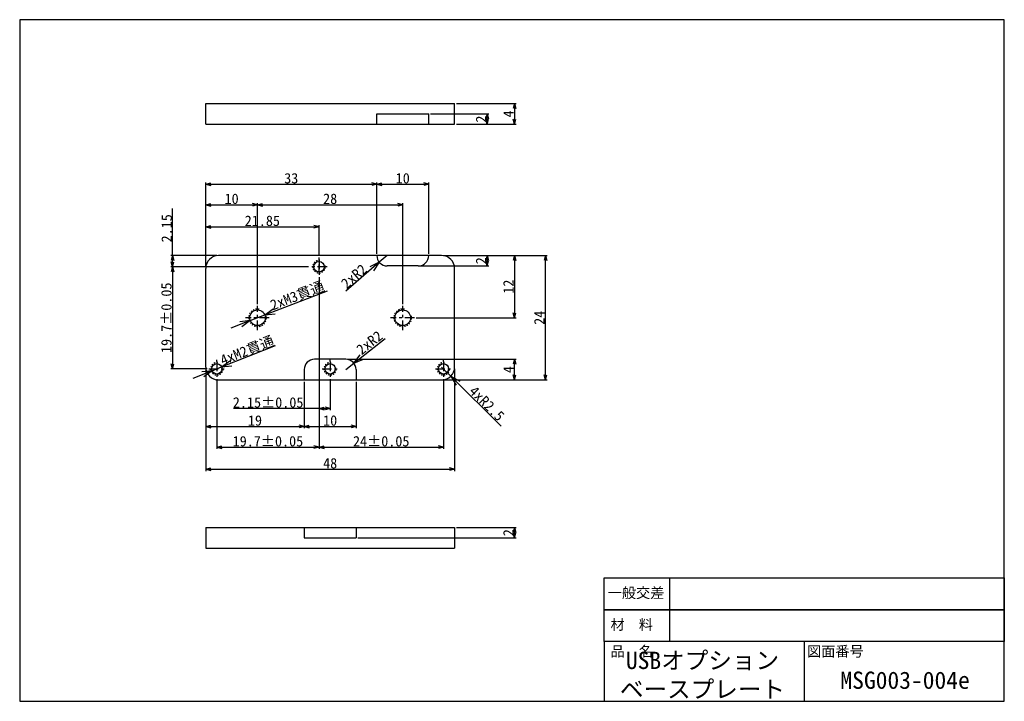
# Model space of a CAD drawing. Extents: x 4 to 194, y 5 to 136.
import ezdxf
from ezdxf.enums import TextEntityAlignment as Align

# ---------------------------------------------------------------- set-up
doc = ezdxf.new("R2010")
doc.units = 0
doc.linetypes.add('DASHDOT', pattern=[3.4999999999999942, 1.84210526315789, -0.552631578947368, 0.552631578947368, -0.552631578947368])
doc.linetypes.add('DOT', pattern=[0.5, 0.25, -0.25])
doc.layers.add('画層0', color=250, linetype='CONTINUOUS')
doc.layers.add('画層1', color=5, linetype='CONTINUOUS')
doc.styles.add('Font_0', font='MS Gothic.ttf')

msp = doc.modelspace()

# ---------------------------------------------------------------- linework, layer by layer
at = {"layer": '画層0', "linetype": 'CONTINUOUS'}
for p, q in [((39.8597824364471, 120), (87.8597824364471, 120)), ((39.8597824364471, 116), (39.8597824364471, 120)), ((87.8597824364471, 116), (87.8597824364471, 120.002603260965)), ((72.8597824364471, 118), (82.8597824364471, 118)), ((72.8597824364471, 116), (72.8597824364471, 118)), ((82.8597824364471, 116), (82.8597824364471, 118)), ((39.8597824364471, 116), (87.8597824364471, 116)), ((85.3597824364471, 90.6718807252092), (42.3597824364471, 90.6718807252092)), ((61.7097824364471, 89.9083983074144), (61.7097824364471, 90.2832073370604)), ((39.8597824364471, 69.1718807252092), (39.8597824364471, 88.1718807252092)), ((80.8597824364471, 88.6718807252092), (74.8597824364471, 88.6718807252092)), ((87.8597824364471, 69.1718807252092), (87.8597824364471, 88.1718807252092)), ((42.0097824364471, 70.2083983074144), (42.0097824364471, 70.5832073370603)), ((66.8597824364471, 70.6718807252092), (60.8597824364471, 70.6718807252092)), ((63.8597824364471, 70.2083983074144), (63.8597824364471, 70.5832073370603)), ((85.7097824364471, 70.2083983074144), (85.7097824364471, 70.5832073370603)), ((58.8597824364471, 68.6718807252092), (58.8597824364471, 66.6718807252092)), ((68.8597824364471, 68.6718807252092), (68.8597824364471, 66.6718807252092)), ((42.3597824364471, 66.6718807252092), (85.3597824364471, 66.6718807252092)), ((39.8597824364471, 38.2087345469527), (39.8597824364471, 34.2087345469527)), ((39.8597824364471, 38.2087345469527), (87.8597824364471, 38.2087345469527)), ((58.8597824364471, 38.2087345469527), (58.8597824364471, 36.2087345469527)), ((68.8597824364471, 38.2087345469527), (68.8597824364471, 36.2087345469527)), ((87.8597824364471, 38.2087345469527), (87.8597824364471, 34.2087345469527)), ((58.8597824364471, 36.2087345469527), (68.8597824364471, 36.2087345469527)), ((39.8597824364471, 34.2087345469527), (87.8597824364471, 34.2087345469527)), ((129.286859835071, 28.4706770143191), (129.286859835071, 16.1698988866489)), ((155.283037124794, 16.2247978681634), (155.283037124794, 4.67854968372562))]:
    msp.add_line(p, q, dxfattribs=at)
at = {"layer": '画層0', "linetype": 'DASHDOT'}
for p, q in [((61.7097824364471, 87.1353631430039), (61.7097824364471, 90.1749743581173)), ((61.7097824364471, 89.9083983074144), (61.7097824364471, 86.8687870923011)), ((63.2728331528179, 88.5218807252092), (60.0249491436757, 88.5218807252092)), ((49.8597824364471, 76.311232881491), (49.8597824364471, 80.9718868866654)), ((77.8597824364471, 76.311232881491), (77.8597824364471, 80.9718868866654)), ((52.1034986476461, 78.6718807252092), (47.512574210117, 78.6718807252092)), ((80.1034986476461, 78.6718807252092), (75.512574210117, 78.6718807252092)), ((40.4467317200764, 68.8218807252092), (43.6946157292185, 68.8218807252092)), ((42.0097824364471, 70.2083983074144), (42.0097824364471, 67.1687870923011)), ((62.2967317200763, 68.8218807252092), (65.5446157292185, 68.8218807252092)), ((63.8597824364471, 70.2083983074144), (63.8597824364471, 67.1687870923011)), ((84.1467317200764, 68.8218807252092), (87.3946157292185, 68.8218807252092)), ((85.7097824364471, 70.2083983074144), (85.7097824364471, 67.1687870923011))]:
    msp.add_line(p, q, dxfattribs=at)
at = {"layer": '画層0', "linetype": 'CONTINUOUS'}
for points in [[(3.99317501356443, 4.67854968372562), (193.859164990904, 4.67854968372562), (193.859164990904, 136.178986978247), (3.99317501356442, 136.178986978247)], [(116.706909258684, 28.4706770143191), (193.859164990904, 28.4706770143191), (193.859164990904, 22.3477374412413), (116.706909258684, 22.3477374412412)], [(116.706909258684, 22.3477374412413), (193.859164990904, 22.3477374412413), (193.859164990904, 16.2247978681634), (116.706909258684, 16.2247978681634)], [(193.859164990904, 16.2247978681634), (116.706909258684, 16.2247978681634), (116.706909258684, 4.67854968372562), (193.859164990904, 4.67854968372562)]]:
    msp.add_lwpolyline(points, close=True, dxfattribs=at)
for centre, radius in [((61.7097824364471, 88.5218807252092), 1), ((49.8597824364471, 78.6718807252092), 1.5), ((77.8597824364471, 78.6718807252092), 1.5), ((42.0097824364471, 68.8218807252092), 1), ((63.8597824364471, 68.8218807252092), 1), ((85.7097824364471, 68.8218807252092), 1)]:
    msp.add_circle(centre, radius, dxfattribs=at)
for centre, radius, start, end in [((42.3597824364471, 88.1718807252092), 2.5, 90, 180), ((74.8597824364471, 90.6718807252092), 2, 180, -90), ((80.8597824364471, 90.6718807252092), 2, -90, 0), ((85.3597824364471, 88.1718807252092), 2.5, 0, 90), ((60.8597824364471, 68.6718807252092), 2, 90, 180), ((66.8597824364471, 68.6718807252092), 2, 0, 90), ((42.3597824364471, 69.1718807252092), 2.5, 180, -90), ((85.3597824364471, 69.1718807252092), 2.5, -90, 0)]:
    msp.add_arc(centre, radius, start, end, dxfattribs=at)
at = {"layer": '画層0', "linetype": 'DOT'}
for centre, radius, start, end in [((61.7097824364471, 88.5218807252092), 1.20000000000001, 81.5858697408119, 10.2365877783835), ((49.8597824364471, 78.6718807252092), 1.7, 78.5444400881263, 11.8489862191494), ((77.8597824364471, 78.6718807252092), 1.7, 78.5444400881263, 11.8489862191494), ((42.0097824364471, 68.8218807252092), 1.20000000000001, 81.5858697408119, 10.2365877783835), ((42.0097824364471, 68.8218807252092), 1.20000000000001, 81.5858697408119, 10.2365877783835), ((63.8597824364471, 68.8218807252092), 1.20000000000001, 81.5858697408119, 10.2365877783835), ((85.7097824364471, 68.8218807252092), 1.20000000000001, 81.5858697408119, 10.2365877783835)]:
    msp.add_arc(centre, radius, start, end, dxfattribs=at)
at = {"layer": '画層1', "linetype": 'CONTINUOUS'}
for p, q in [((88.1931157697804, 120), (99.7313873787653, 120)), ((99.3980540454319, 120), (99.1392350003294, 119.034074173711)), ((99.3980540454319, 120), (99.3980540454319, 116)), ((99.3980540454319, 120), (99.6568730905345, 119.034074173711)), ((83.1931157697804, 118), (94.4488006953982, 118)), ((94.1154673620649, 118), (93.8566483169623, 117.034074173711)), ((94.1154673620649, 116), (94.1154673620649, 118)), ((94.1154673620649, 118), (94.3742864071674, 117.034074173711)), ((88.1931157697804, 116), (94.4488006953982, 116)), ((88.1931157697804, 116), (99.7313873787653, 116)), ((94.1154673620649, 116), (93.8566483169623, 116.965925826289)), ((94.1154673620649, 116), (94.3742864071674, 116.965925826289)), ((99.3980540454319, 116), (99.1392350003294, 116.965925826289)), ((99.3980540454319, 116), (99.6568730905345, 116.965925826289)), ((39.8597824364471, 89.1885473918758), (39.8597824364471, 104.757347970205)), ((39.8597824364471, 104.424014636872), (40.8257082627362, 104.682833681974)), ((72.8597824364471, 104.424014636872), (71.893856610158, 104.682833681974)), ((72.8597824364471, 91.0052140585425), (72.8597824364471, 104.757347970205)), ((72.8597824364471, 91.0052140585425), (72.8597824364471, 104.757347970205)), ((72.8597824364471, 104.424014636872), (73.8257082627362, 104.682833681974)), ((82.8597824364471, 104.424014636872), (81.893856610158, 104.682833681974)), ((82.8597824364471, 91.0052140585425), (82.8597824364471, 104.757347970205)), ((39.8597824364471, 104.424014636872), (72.8597824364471, 104.424014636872)), ((39.8597824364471, 104.424014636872), (40.8257082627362, 104.165195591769)), ((72.8597824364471, 104.424014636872), (71.893856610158, 104.165195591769)), ((72.8597824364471, 104.424014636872), (82.8597824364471, 104.424014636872)), ((72.8597824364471, 104.424014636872), (73.8257082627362, 104.165195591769)), ((82.8597824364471, 104.424014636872), (81.893856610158, 104.165195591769)), ((39.8597824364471, 88.8552140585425), (39.8597824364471, 100.8005301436)), ((39.8597824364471, 100.467196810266), (40.8257082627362, 100.726015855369)), ((49.8597824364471, 100.467196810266), (48.893856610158, 100.726015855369)), ((49.8597824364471, 81.3052202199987), (49.8597824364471, 100.8005301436)), ((49.8597824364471, 81.3052202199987), (49.8597824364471, 100.8005301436)), ((49.8597824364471, 100.467196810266), (50.8257082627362, 100.726015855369)), ((77.8597824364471, 100.467196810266), (76.893856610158, 100.726015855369)), ((77.8597824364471, 81.3052202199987), (77.8597824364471, 100.8005301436)), ((33.4436272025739, 90.6718807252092), (33.4436272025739, 99.7383786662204)), ((39.8597824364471, 100.467196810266), (49.8597824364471, 100.467196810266)), ((39.8597824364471, 100.467196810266), (40.8257082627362, 100.208377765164)), ((49.8597824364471, 100.467196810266), (48.893856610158, 100.208377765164)), ((49.8597824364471, 100.467196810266), (77.8597824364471, 100.467196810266)), ((49.8597824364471, 100.467196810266), (50.8257082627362, 100.208377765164)), ((77.8597824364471, 100.467196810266), (76.893856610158, 100.208377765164)), ((39.8597824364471, 88.5052140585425), (39.8597824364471, 96.5494381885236)), ((39.8597824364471, 96.2161048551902), (40.8257082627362, 96.4749239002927)), ((39.8597824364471, 96.2161048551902), (61.7097824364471, 96.2161048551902)), ((39.8597824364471, 96.2161048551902), (40.8257082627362, 95.9572858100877)), ((61.7097824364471, 96.2161048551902), (60.743856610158, 96.4749239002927)), ((61.7097824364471, 96.2161048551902), (60.743856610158, 95.9572858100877)), ((61.7097824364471, 90.6165406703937), (61.7097824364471, 96.5494381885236)), ((42.0264491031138, 90.6718807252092), (33.1102938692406, 90.6718807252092)), ((33.4436272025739, 90.6718807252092), (33.1848081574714, 89.7059548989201)), ((33.4436272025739, 88.5218807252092), (33.1848081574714, 89.4878065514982)), ((33.4436272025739, 88.5218807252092), (33.4436272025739, 90.6718807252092)), ((33.4436272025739, 90.6718807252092), (33.7024462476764, 89.7059548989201)), ((33.4436272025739, 88.5218807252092), (33.7024462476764, 89.4878065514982)), ((73.3435647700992, 89.367624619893), (66.8688029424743, 83.7980102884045)), ((73.3435647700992, 89.367624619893), (71.5414446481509, 88.5002359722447)), ((73.3435647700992, 89.367624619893), (72.216577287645, 87.7153839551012)), ((74.8597824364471, 90.6718807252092), (73.3435647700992, 89.367624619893)), ((85.6931157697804, 90.6718807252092), (94.4488006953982, 90.6718807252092)), ((85.6931157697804, 90.6718807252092), (105.700024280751, 90.6718807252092)), ((86.0264491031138, 90.6718807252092), (99.7313873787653, 90.6718807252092)), ((94.1154673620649, 90.6718807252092), (93.8566483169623, 89.7059548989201)), ((94.1154673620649, 88.6718807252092), (93.8566483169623, 89.6378065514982)), ((94.1154673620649, 90.6718807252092), (94.1154673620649, 88.6718807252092)), ((94.1154673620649, 90.6718807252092), (94.3742864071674, 89.7059548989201)), ((94.1154673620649, 88.6718807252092), (94.3742864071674, 89.6378065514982)), ((99.3980540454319, 90.6718807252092), (99.1392350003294, 89.7059548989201)), ((99.3980540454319, 90.6718807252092), (99.3980540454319, 78.6718807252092)), ((99.3980540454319, 90.6718807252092), (99.6568730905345, 89.7059548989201)), ((105.366690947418, 90.6718807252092), (105.107871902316, 89.7059548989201)), ((105.366690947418, 66.6718807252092), (105.366690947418, 90.6718807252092)), ((105.366690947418, 90.6718807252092), (105.625509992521, 89.7059548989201)), ((59.6916158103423, 88.5218807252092), (33.1102938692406, 88.5218807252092)), ((59.6916158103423, 88.5218807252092), (33.1102938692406, 88.5218807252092)), ((33.4436272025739, 88.5218807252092), (33.1848081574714, 87.5559548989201)), ((33.4436272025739, 88.5218807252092), (33.4436272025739, 68.8218807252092)), ((33.4436272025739, 88.5218807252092), (33.7024462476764, 87.5559548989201)), ((81.1931157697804, 88.6718807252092), (94.4488006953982, 88.6718807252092)), ((61.7097824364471, 86.5354537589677), (61.7097824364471, 60.8385091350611)), ((61.7097824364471, 86.5354537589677), (61.7097824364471, 53.3602345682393)), ((61.7097824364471, 86.5354537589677), (61.7097824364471, 53.3602345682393)), ((51.2588858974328, 79.2127222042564), (63.3736418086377, 83.8958372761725)), ((51.2588858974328, 79.2127222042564), (52.8741526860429, 80.3920920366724)), ((48.4606789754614, 78.131039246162), (44.729736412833, 76.6887953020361)), ((48.4606789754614, 78.131039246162), (46.4721319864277, 77.9173084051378)), ((48.4606789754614, 78.131039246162), (46.8454121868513, 76.9516694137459)), ((48.4606789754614, 78.131039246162), (51.2588858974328, 79.2127222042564)), ((51.2588858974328, 79.2127222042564), (53.2474328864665, 79.4264530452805)), ((80.4368319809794, 78.6718807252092), (99.7313873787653, 78.6718807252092)), ((99.3980540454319, 78.6718807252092), (99.1392350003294, 79.6378065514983)), ((99.3980540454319, 78.6718807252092), (99.6568730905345, 79.6378065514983)), ((68.4331679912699, 69.9065701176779), (74.4851390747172, 74.6557585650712)), ((42.938766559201, 69.1920003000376), (53.3333333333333, 73.3333333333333)), ((42.938766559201, 69.1920003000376), (44.5418380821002, 70.3878939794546)), ((67.1931157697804, 70.6718807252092), (99.7313873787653, 70.6718807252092)), ((68.4331679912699, 69.9065701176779), (69.6333806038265, 71.506410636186)), ((68.4331679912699, 69.9065701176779), (70.2725028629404, 70.6919663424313)), ((99.3980540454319, 70.6718807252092), (99.1392350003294, 69.7059548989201)), ((99.3980540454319, 66.6718807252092), (99.3980540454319, 70.6718807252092)), ((99.3980540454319, 70.6718807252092), (99.6568730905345, 69.7059548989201)), ((40.113398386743, 68.8218807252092), (33.1102938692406, 68.8218807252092)), ((33.4436272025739, 68.8218807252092), (33.1848081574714, 69.7878065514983)), ((33.4436272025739, 68.8218807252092), (33.7024462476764, 69.7878065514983)), ((41.0807983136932, 68.4517611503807), (37.3648618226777, 66.9712828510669)), ((41.0807983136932, 68.4517611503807), (39.0945508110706, 68.21762260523)), ((41.0807983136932, 68.4517611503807), (39.477726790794, 67.2558674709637)), ((39.8597824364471, 68.8385473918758), (39.8597824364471, 57.3531919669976)), ((39.8597824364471, 68.8385473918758), (39.8597824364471, 49.1078571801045)), ((41.0807983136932, 68.4517611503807), (42.938766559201, 69.1920003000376)), ((42.938766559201, 69.1920003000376), (44.9250140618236, 69.4261388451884)), ((66.8597824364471, 68.6718807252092), (68.4331679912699, 69.9065701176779)), ((85.3597824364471, 69.1718807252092), (87.1335019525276, 67.4100864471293)), ((87.8597824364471, 68.8385473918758), (87.8597824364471, 49.1078571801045)), ((42.0097824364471, 66.8354537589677), (42.0097824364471, 53.3602345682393)), ((63.8597824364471, 66.8354537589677), (63.8597824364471, 60.8385091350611)), ((85.6931157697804, 66.6718807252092), (99.7313873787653, 66.6718807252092)), ((85.6931157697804, 66.6718807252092), (105.700024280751, 66.6718807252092)), ((85.7097824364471, 66.8354537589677), (85.7097824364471, 53.3602345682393)), ((87.1335019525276, 67.4100864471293), (88.8689158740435, 66.4159342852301)), ((87.1335019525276, 67.4100864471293), (88.1393384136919, 65.6814184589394)), ((87.1335019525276, 67.4100864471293), (96.8506751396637, 57.758244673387)), ((99.3980540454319, 66.6718807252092), (99.1392350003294, 67.6378065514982)), ((99.3980540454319, 66.6718807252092), (99.6568730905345, 67.6378065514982)), ((105.366690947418, 66.6718807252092), (105.107871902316, 67.6378065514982)), ((105.366690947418, 66.6718807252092), (105.625509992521, 67.6378065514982)), ((58.8597824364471, 66.3385473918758), (58.8597824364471, 57.3531919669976)), ((58.8597824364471, 66.3385473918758), (58.8597824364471, 57.3531919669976)), ((68.8597824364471, 66.3385473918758), (68.8597824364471, 57.3531919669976)), ((61.7097824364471, 61.1718424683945), (45.1957257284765, 61.1718424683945)), ((61.7097824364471, 61.1718424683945), (62.6757082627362, 61.430661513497)), ((61.7097824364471, 61.1718424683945), (63.8597824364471, 61.1718424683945)), ((61.7097824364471, 61.1718424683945), (62.6757082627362, 60.913023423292)), ((63.8597824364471, 61.1718424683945), (62.893856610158, 61.430661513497)), ((63.8597824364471, 61.1718424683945), (62.893856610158, 60.913023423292)), ((39.8597824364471, 57.6865253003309), (40.8257082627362, 57.9453443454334)), ((39.8597824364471, 57.6865253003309), (58.8597824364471, 57.6865253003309)), ((39.8597824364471, 57.6865253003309), (40.8257082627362, 57.4277062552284)), ((58.8597824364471, 57.6865253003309), (57.893856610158, 57.9453443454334)), ((58.8597824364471, 57.6865253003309), (57.893856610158, 57.4277062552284)), ((58.8597824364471, 57.6865253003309), (59.8257082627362, 57.9453443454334)), ((58.8597824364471, 57.6865253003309), (68.8597824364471, 57.6865253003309)), ((58.8597824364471, 57.6865253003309), (59.8257082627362, 57.4277062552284)), ((68.8597824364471, 57.6865253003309), (67.893856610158, 57.9453443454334)), ((68.8597824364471, 57.6865253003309), (67.893856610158, 57.4277062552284)), ((42.0097824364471, 53.6935679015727), (42.9757082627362, 53.9523869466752)), ((42.0097824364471, 53.6935679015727), (61.7097824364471, 53.6935679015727)), ((42.0097824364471, 53.6935679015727), (42.9757082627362, 53.4347488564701)), ((61.7097824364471, 53.6935679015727), (60.743856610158, 53.9523869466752)), ((61.7097824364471, 53.6935679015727), (60.743856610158, 53.4347488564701)), ((61.7097824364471, 53.6935679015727), (62.6757082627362, 53.9523869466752)), ((61.7097824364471, 53.6935679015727), (85.7097824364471, 53.6935679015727)), ((61.7097824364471, 53.6935679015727), (62.6757082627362, 53.4347488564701)), ((85.7097824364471, 53.6935679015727), (84.743856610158, 53.9523869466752)), ((85.7097824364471, 53.6935679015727), (84.743856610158, 53.4347488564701)), ((39.8597824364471, 49.4411905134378), (40.8257082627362, 49.7000095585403)), ((39.8597824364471, 49.4411905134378), (87.8597824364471, 49.4411905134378)), ((39.8597824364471, 49.4411905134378), (40.8257082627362, 49.1823714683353)), ((87.8597824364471, 49.4411905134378), (86.893856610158, 49.7000095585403)), ((87.8597824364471, 49.4411905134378), (86.893856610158, 49.1823714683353)), ((88.1931157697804, 38.2087345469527), (99.7313873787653, 38.2087345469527)), ((99.3980540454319, 38.2087345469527), (99.1392350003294, 37.2428087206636)), ((99.3980540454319, 38.2087345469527), (99.3980540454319, 36.2087345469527)), ((99.3980540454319, 38.2087345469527), (99.6568730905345, 37.2428087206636)), ((69.1931157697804, 36.2087345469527), (99.7313873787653, 36.2087345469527)), ((99.3980540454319, 36.2087345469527), (99.1392350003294, 37.1746603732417)), ((99.3980540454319, 36.2087345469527), (99.6568730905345, 37.1746603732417))]:
    msp.add_line(p, q, dxfattribs=at)

# ---------------------------------------------------------------- texts
at = {"layer": '画層0', "linetype": 'CONTINUOUS', "style": 'Font_0'}
for s, height, p in [('一般交差', 2, (122.844196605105, 24.6030216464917)), ('材\u3000料', 2, (122.014075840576, 18.4800820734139)), ('品\u3000名', 2, (122.014075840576, 13.3333333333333)), ('図面番号', 2, (161.278385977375, 13.3333333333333)), ('MSG003-004e', 3.33333333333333, (174.726589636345, 7.08433530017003))]:
    msp.add_text(s, height=height, dxfattribs=at).set_placement(p, align=Align.CENTER)
at = {"layer": '画層0', "insert": (135.656619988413, 5.18958666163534), "char_height": 3.33333333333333, "attachment_point": 8, "style": 'Font_0'}
msp.add_mtext('USBオプション\\Pベースプレート', dxfattribs=at)
at = {"layer": '画層1', "linetype": 'CONTINUOUS', "style": 'Font_0'}
for s, rotation, p in [('4', 90, (99.2313873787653, 118)), ('2', 90, (93.9488006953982, 117)), ('2.15', 90, (33.3285045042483, 95.9367888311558)), ('2', 90, (93.9488006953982, 89.6718807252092)), ('12', 90, (99.2313873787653, 84.6718807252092)), ('19.7±0.05', 90, (33.2769605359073, 78.6718807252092)), ('24', 90, (105.200024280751, 78.6718807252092)), ('4', 90, (99.2313873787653, 68.6718807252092)), ('48', 360, (63.8597824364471, 49.6078571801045)), ('2', 90, (99.2313873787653, 37.2087345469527))]:
    msp.add_text(s, height=2, rotation=rotation, dxfattribs=at).set_placement(p, align=Align.CENTER)
for s, p in [('33', (56.3597824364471, 104.590681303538)), ('10', (77.8597824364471, 104.590681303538)), ('10', (44.8597824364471, 100.633863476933)), ('28', (63.8597824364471, 100.633863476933)), ('21.85', (50.7847824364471, 96.3827715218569)), ('2.15±0.05', (51.9028477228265, 61.3385091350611)), ('19', (49.3597824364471, 57.8531919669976)), ('10', (63.8597824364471, 57.8531919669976)), ('19.7±0.05', (51.8597824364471, 53.8602345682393)), ('24±0.05', (73.7097824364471, 53.8602345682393))]:
    msp.add_text(s, height=2, dxfattribs=at).set_placement(p, align=Align.CENTER)
msp.add_text('2xR2', height=2, rotation=40.7022407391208, dxfattribs=at).set_placement((67.0400327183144, 84.1498286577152))
for s, rotation, p in [('2xM3貫通', 21.1346520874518, (62.949564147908, 84.0099175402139)), ('2xR2', 38.1224883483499, (74.2000284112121, 74.7790545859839)), ('4xM2貫通', 21.7229919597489, (53.2716467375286, 73.488164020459)), ('4xR2.5', 315.193257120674, (96.2757854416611, 58.5606235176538))]:
    msp.add_text(s, height=2, rotation=rotation, dxfattribs=at).set_placement(p, align=Align.RIGHT)

doc.saveas('drawing.dxf')
